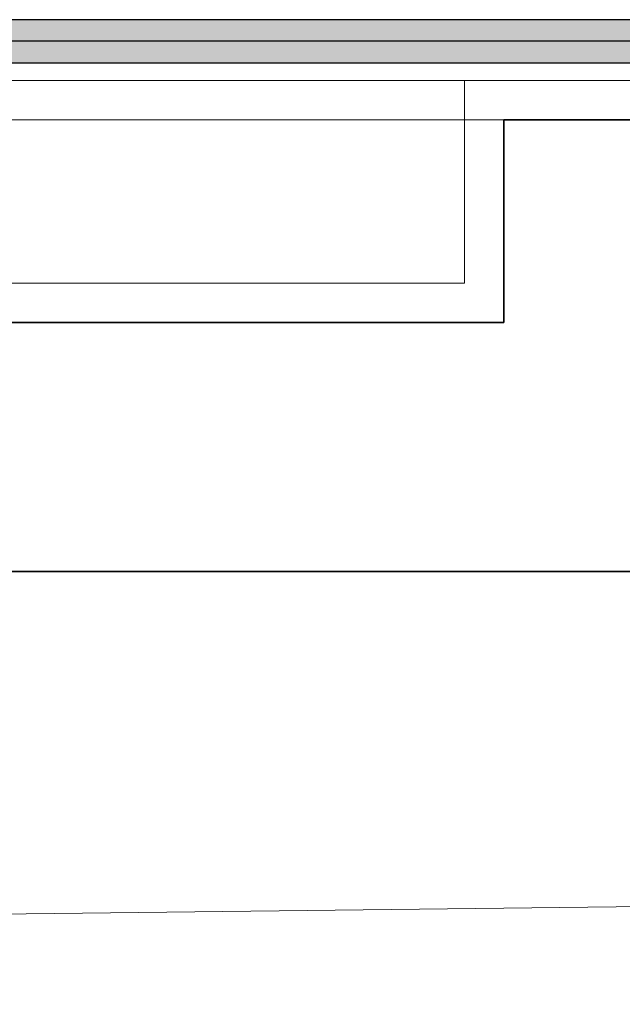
# Model space of a CAD drawing. Extents: x -132 to 668, y -61 to 533.
# Tile 71 of 111: x 356 to 372, y 158 to 183. Entities that reach past the tile are written whole.
import ezdxf
from ezdxf.lldxf.tags import DXFTag

# ---------------------------------------------------------------- set-up
doc = ezdxf.new("R2010")
doc.units = 0
doc.layers.get('0').update_dxf_attribs({"lineweight": 5})
for name, color, linetype, lineweight in [('0-Shading', 7, 'Continuous', 5), ('5_EG-AUSBAU', 7, 'Continuous', 25), ('5_EG-BESTAND', 7, 'Continuous', 25)]:
    doc.layers.add(name, color=color, linetype=linetype, lineweight=lineweight)
doc.layers.add('S_Kaltwasser-EG', color=7, linetype='Continuous', lineweight=25, true_color=0x005e00)
tags = doc.linetypes.add('PUNKT2_S9', pattern=[0.0005, 0, -0.0005]).pattern_tags.tags
tags[6:7] = [DXFTag(74, 4), DXFTag(75, 0), DXFTag(340, '0'), DXFTag(46, 1.0), DXFTag(50, 0.0), DXFTag(44, 0.0), DXFTag(45, 0.0)]
tags[4:5] = [DXFTag(74, 4), DXFTag(75, 0), DXFTag(340, '0'), DXFTag(46, 1.0), DXFTag(50, 0.0), DXFTag(44, 0.0), DXFTag(45, 0.0)]

# ---------------------------------------------------------------- blocks, each defined once
blk = doc.blocks.new('Shading-A07AMLNO1N', base_point=(373.726, 182.66))
at = {"layer": '0-Shading', "color": 98, "true_color": 0x004000}
for points in [[(339.875, 182.499), (373.415, 182.499), (340.036, 182.66)], [(373.415, 182.499), (340.036, 182.66), (373.415, 182.66)], [(330.204, 181.56), (373.415, 181.56), (330.204, 181.721)], [(373.415, 181.56), (330.204, 181.721), (373.415, 181.721)]]:
    blk.add_solid(points, dxfattribs=at)
at = {"layer": '0-Shading', "color": 98, "true_color": 0x005a00}
for points in [[(339.809, 182.11), (370.967, 182.11), (339.875, 182.499)], [(370.967, 182.11), (339.875, 182.499), (373.415, 182.499)], [(370.967, 182.11), (373.415, 182.11), (373.415, 182.499)], [(339.875, 181.721), (373.415, 181.721), (339.809, 182.11)], [(373.415, 181.721), (339.809, 182.11), (373.415, 182.11)]]:
    blk.add_solid(points, dxfattribs=at)
blk = doc.blocks.new('Referenz-A07AMLO71N', base_point=(-89.161, -60.051))
at = {"layer": '5_EG-AUSBAU', "color": 0, "lineweight": 13}
for p, q in [((345.916, 181.112), (367.654, 181.112)), ((367.654, 175.958), (367.654, 181.112)), ((367.654, 181.112), (376.127, 181.112)), ((345.916, 175.958), (367.654, 175.958))]:
    blk.add_line(p, q, dxfattribs=at)
at = {"layer": '5_EG-BESTAND', "color": 0, "linetype": 'PUNKT2_S9', "lineweight": 13, "ltscale": 0.13}
for p, q in [((344.916, 180.112), (368.654, 180.112)), ((413.409, 160.604), (169.576, 157.604))]:
    blk.add_line(p, q, dxfattribs=at)
at = {"layer": '5_EG-BESTAND', "color": 0, "lineweight": 35}
for p, q in [((389.656, 180.112), (368.654, 180.112)), ((368.654, 180.112), (368.654, 174.958)), ((368.654, 174.958), (344.916, 174.958)), ((250.084, 168.614), (394.352, 168.614))]:
    blk.add_line(p, q, dxfattribs=at)
blk = doc.blocks.new('Sanpress INOX-A07AMLP51N', base_point=(329.832, 182.11))
at = {"color": 0, "linetype": 'ByBlock', "lineweight": -2, "ltscale": 0.25}
blk.add_line((374.24, 182.11), (338.877, 182.11), dxfattribs=at)
blk = doc.blocks.new('Geometrie-A07AMLP91N', base_point=(327.629, 181.167))
at = {"layer": 'S_Kaltwasser-EG'}
for p, q in [((373.415, 182.66), (330.204, 182.66)), ((330.204, 181.56), (373.415, 181.56))]:
    blk.add_line(p, q, dxfattribs=at)

msp = doc.modelspace()

# ---------------------------------------------------------------- block references
at = {"color": 251, "lineweight": 25, "ltscale": 0.25, "true_color": 0x585858}
msp.add_blockref('Referenz-A07AMLO71N', (-89.161, -60.051), dxfattribs=at)
msp.add_blockref('Shading-A07AMLNO1N', (373.726, 182.66))
at = {"linetype": 'Continuous', "ltscale": 0.13}
msp.add_blockref('Geometrie-A07AMLP91N', (327.629, 181.167), dxfattribs=at)
at = {"layer": 'S_Kaltwasser-EG', "ltscale": 0.25}
msp.add_blockref('Sanpress INOX-A07AMLP51N', (329.832, 182.11), dxfattribs=at)

doc.saveas('drawing.dxf')
